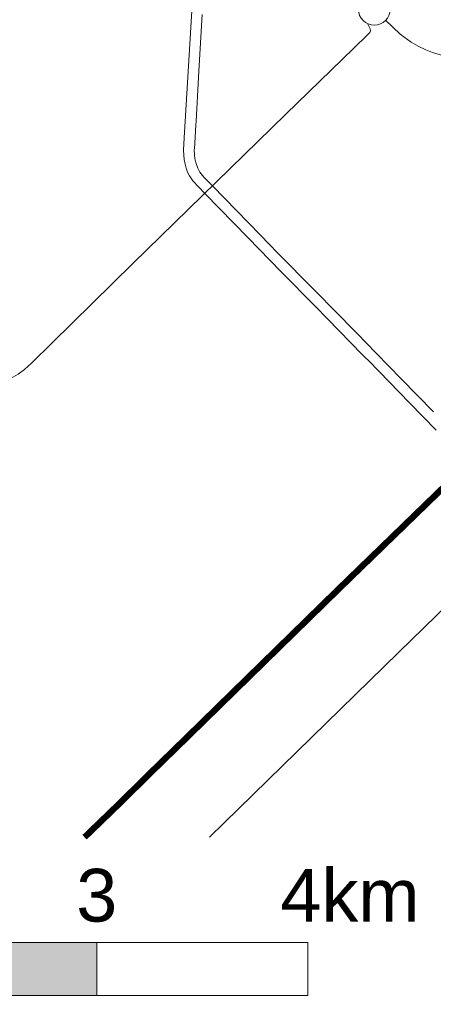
# Model space of a CAD drawing. Header units: metres. Extents: x 160756 to 160966, y 503283 to 503570.
# Tile 21 of 26: x 160922.35 to 160928.88, y 503372.04 to 503387.6. Entities that reach past the tile are written whole.
import ezdxf
from ezdxf.enums import TextEntityAlignment as Align

# ---------------------------------------------------------------- set-up
doc = ezdxf.new("R2010")
doc.units = ezdxf.units.M
doc.header["$MEASUREMENT"] = 0
doc.linetypes.add('DGN Style 7', pattern=[13.626466, 6.13191, -2.725293, 2.04397, -2.725293])
for name, color, linetype, lineweight in [('kader', 7, 'Continuous', 0), ('tekening-onderhoek', 7, 'Continuous', 0), ('X-TA-MAATVOERING', 7, 'Continuous', 0)]:
    doc.layers.add(name, color=color, linetype=linetype, lineweight=lineweight)
doc.styles.add('ARIAL', font='arial.ttf', dxfattribs={"height": 2.5})
doc.styles.add('Style-Arial', font='arial.ttf')

# ---------------------------------------------------------------- blocks, each defined once
blk = doc.blocks.new('KA3')
at = {"linetype": 'DGN Style 7'}
blk.add_wipeout([(4200, 0), (4200, 2946), (0, 2946), (0, 0), (4200, 0), (4080, 110), (118.4, 110), (118.4, 2836), (4080, 2836), (4080, 110)], dxfattribs=at)
blk = doc.blocks.new('TOP_zwartwit')
at = {"flags": 128}
for points in [[(-61.698, -86.551), (-62.719, -85.511), (-63.498, -84.707), (-63.612, -84.588), (-63.712, -84.489), (-64.733, -83.445), (-65.474, -82.686), (-66.61, -81.536), (-67.159, -80.968), (-68.681, -79.41), (-68.956, -79.129), (-69.073, -78.975), (-69.143, -78.848), (-69.209, -78.669), (-69.236, -78.541), (-69.25, -78.439), (-69.253, -78.26), (-69.247, -78.234), (-69.207, -77.485), (-69.196, -77.36), (-69.108, -75.781), (-69, -73.996)], [(-69.333, -73.87), (-69.57, -77.895), (-69.59, -78.284), (-69.583, -78.435), (-69.568, -78.579), (-69.543, -78.717), (-69.508, -78.847), (-69.462, -78.971), (-69.405, -79.089), (-69.342, -79.191), (-69.298, -79.251), (-69.121, -79.441), (-68.921, -79.646), (-67.555, -81.046), (-66.519, -82.114), (-65.412, -83.235), (-63.948, -84.739), (-63.863, -84.82), (-63.744, -84.942), (-62.456, -86.266), (-61.61, -87.128)], [(-64.212, -75.054), (-63.791, -74.644), (-63.711, -74.565), (-63.691, -74.506), (-63.7, -74.439), (-63.781, -74.279)], [(-63.211, -74.174), (-62.755, -74.609), (-62.402, -74.868), (-62.178, -74.996), (-61.938, -75.111), (-61.728, -75.193), (-61.409, -75.286), (-61.197, -75.331), (-60.986, -75.361), (-60.817, -75.372)], [(-71.193, -81.867), (-66.364, -77.146), (-64.212, -75.054)], [(-68.773, -100), (-62.794, -94.151), (-57.255, -88.758), (-47.009, -78.748)], [(-71.193, -81.867), (-74.382, -84.998), (-74.619, -85.21), (-74.814, -85.356), (-75.179, -85.568), (-76.765, -86.341)]]:
    blk.add_lwpolyline(points, dxfattribs=at)
at = {"linetype": 'Continuous', "ltscale": 0.2, "const_width": 0.2, "flags": 128}
blk.add_lwpolyline([(-72.719, -100), (-71.6, -98.919), (-70.662, -97.991), (-69.678, -97.032), (-64.631, -92.093), (-61.157, -88.722)], dxfattribs=at)
at = {"flags": 128}
blk.add_lwpolyline([(-79, -105), (-72.333, -105), (-72.333, -103.333), (-79, -103.333)], close=True, dxfattribs=at)
blk.add_circle((-63.569, -73.826), 0.5)
blk.add_solid([(-79, -105), (-72.333, -105), (-79, -103.333), (-72.333, -103.333)])
for points in [[(-4, -4), (-94, -4), (-94, -110), (-4, -110)], [(-92.333, -105), (-65.667, -105), (-65.667, -103.333), (-92.333, -103.333)]]:
    blk.add_3dface(points)
at = {"style": 'ARIAL'}
for s, height, p in [('3', 1.667, (-72.333, -102.667)), ('4km', 1.6667, (-64.333, -102.667))]:
    blk.add_text(s, height=height, dxfattribs=at).set_placement(p, align=Align.CENTER)
blk = doc.blocks.new('A3 zw')
at = {"layer": 'kader', "color": 7, "linetype": 'Continuous', "lineweight": 0, "xscale": 0.09999999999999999, "yscale": 0.09999999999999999, "zscale": 0.09999999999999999}
blk.add_blockref('KA3', (0, 0), dxfattribs=at)
at = {"layer": 'X-TA-MAATVOERING'}
blk.add_blockref('TOP_zwartwit', (408, 283.6), dxfattribs=at)
at = {"layer": 'tekening-onderhoek', "color": 7}
for tag, height, style in [('titel', 5, 'Style-Arial'), ('titelregel2', 5, 'Style-Arial'), ('titelregel3', 5, 'Style-Arial'), ('titelregel4', 5, 'Style-Arial'), ('archiefnummer', 3.5, 'ARIAL'), ('van bladen', 2, 'Style-Arial'), ('schaal', 2, 'ARIAL'), ('gewijzigd', 2, 'ARIAL'), ('gewijzigd2', 2, 'ARIAL'), ('get2', 2, 'ARIAL'), ('get3', 2, 'ARIAL'), ('get1', 2, 'ARIAL'), ('datum', 2, 'ARIAL'), ('blad ', 2, 'Style-Arial')]:
    blk.add_attdef(tag, (0, 0), '', height=height, dxfattribs=dict(at, style=style))

msp = doc.modelspace()

# ---------------------------------------------------------------- block references
at = {"layer": 'kader', "color": 7, "linetype": 'Continuous', "lineweight": 0, "xscale": 0.5, "yscale": 0.5, "zscale": 0.5, "rotation": 1.825240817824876e-11}
msp.add_blockref('A3 zw', (160755.734, 503282.88), dxfattribs=at)

doc.saveas('drawing.dxf')
